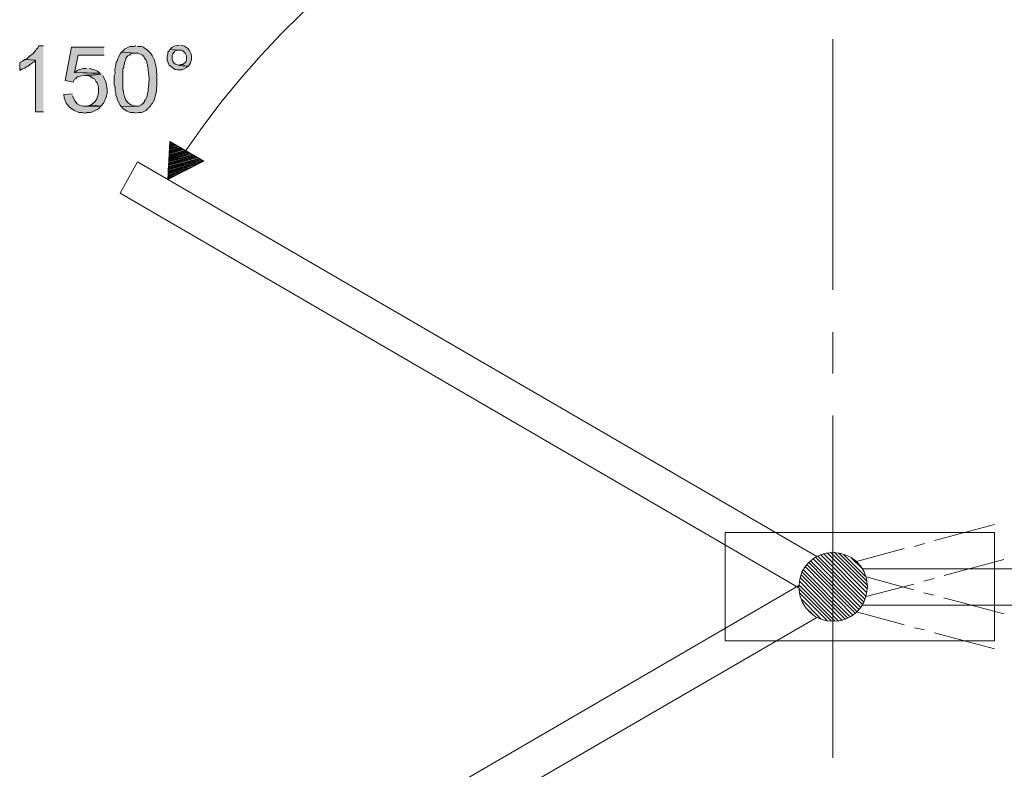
# Model space of a CAD drawing. Header units: inches. Extents: x 1352 to 2050, y -1711 to -1289.
# Tile 143 of 256: x 1977 to 2006, y -1572 to -1550. Entities that reach past the tile are written whole.
import ezdxf

# ---------------------------------------------------------------- set-up
doc = ezdxf.new("R2010")
doc.units = ezdxf.units.IN
doc.header["$MEASUREMENT"] = 0
doc.layers.add('图层 1', color=7, linetype='Continuous')

# ---------------------------------------------------------------- blocks, each defined once
blk = doc.blocks.new('block 10')
at = {"layer": '图层 1', "true_color": 0x221814}
h = blk.add_hatch(color=250, dxfattribs=at)
edge = h.paths.add_edge_path()
edge.add_spline(control_points=[(1982.123, -1550.621), (1982.012, -1550.625), (1981.93, -1550.675), (1981.85, -1550.748), (1981.85, -1550.748), (1982.123, -1550.769), (1982.123, -1550.769), (1982.123, -1550.769), (1982.186, -1550.769), (1982.186, -1550.769), (1982.186, -1550.769), (1982.228, -1550.79), (1982.228, -1550.79), (1982.228, -1550.79), (1982.291, -1550.854), (1982.291, -1550.854), (1982.291, -1550.854), (1982.333, -1550.939), (1982.333, -1550.939), (1982.333, -1550.939), (1982.333, -1551.065), (1982.333, -1551.065), (1982.333, -1551.065), (1982.312, -1551.108), (1982.312, -1551.108), (1982.312, -1551.108), (1982.228, -1551.193), (1982.228, -1551.193), (1982.228, -1551.193), (1982.165, -1551.193), (1982.165, -1551.193), (1982.165, -1551.193), (1982.123, -1551.214), (1982.123, -1551.214), (1982.123, -1551.214), (1982.396, -1551.235), (1982.396, -1551.235), (1982.568, -1550.976), (1982.478, -1550.699), (1982.165, -1550.621)], knot_values=[0, 0, 0, 0, 0.352778, 0.352778, 0.352778, 0.705556, 0.705556, 0.705556, 1.058333, 1.058333, 1.058333, 1.411111, 1.411111, 1.411111, 1.763889, 1.763889, 1.763889, 2.116667, 2.116667, 2.116667, 2.469444, 2.469444, 2.469444, 2.822222, 2.822222, 2.822222, 3.175, 3.175, 3.175, 3.527778, 3.527778, 3.527778, 3.880556, 3.880556, 3.880556, 4.233333, 4.233333, 4.233333, 4.586111, 4.586111, 4.586111, 4.586111], degree=3, periodic=0)
edge.add_line((1982.165, -1550.621), (1982.123, -1550.621))
h = blk.add_hatch(color=250, dxfattribs=at)
edge = h.paths.add_edge_path()
edge.add_spline(control_points=[(1978.17, -1550.642), (1978.17, -1550.642), (1978.024, -1550.642), (1978.024, -1550.642), (1978.024, -1550.642), (1978.024, -1550.664), (1978.024, -1550.664), (1978.024, -1550.664), (1978.002, -1550.706), (1978.002, -1550.706), (1978.002, -1550.706), (1977.96, -1550.748), (1977.96, -1550.748), (1977.96, -1550.748), (1977.94, -1550.79), (1977.94, -1550.79), (1977.94, -1550.79), (1977.898, -1550.833), (1977.898, -1550.833), (1977.898, -1550.833), (1977.855, -1550.875), (1977.855, -1550.875), (1977.778, -1550.926), (1977.722, -1551.012), (1977.624, -1551.045), (1977.624, -1551.045), (1977.94, -1551.066), (1977.94, -1551.066), (1977.94, -1551.066), (1977.94, -1552.568), (1977.94, -1552.568), (1977.94, -1552.568), (1978.17, -1552.568), (1978.17, -1552.568)], knot_values=[0, 0, 0, 0, 0.352778, 0.352778, 0.352778, 0.705556, 0.705556, 0.705556, 1.058333, 1.058333, 1.058333, 1.411111, 1.411111, 1.411111, 1.763889, 1.763889, 1.763889, 2.116667, 2.116667, 2.116667, 2.469444, 2.469444, 2.469444, 2.822222, 2.822222, 2.822222, 3.175, 3.175, 3.175, 3.527778, 3.527778, 3.527778, 3.880556, 3.880556, 3.880556, 3.880556], degree=3, periodic=0)
edge.add_line((1978.17, -1552.568), (1978.17, -1550.642))
h = blk.add_hatch(color=250, dxfattribs=at)
edge = h.paths.add_edge_path()
edge.add_spline(control_points=[(1979.936, -1550.685), (1979.936, -1550.685), (1978.99, -1550.685), (1978.99, -1550.685), (1978.99, -1550.685), (1978.801, -1551.658), (1978.801, -1551.658), (1978.801, -1551.658), (1979.032, -1551.701), (1979.032, -1551.701), (1979.032, -1551.701), (1979.054, -1551.658), (1979.054, -1551.658), (1979.054, -1551.658), (1979.075, -1551.616), (1979.075, -1551.616), (1979.075, -1551.616), (1979.116, -1551.595), (1979.116, -1551.595), (1979.116, -1551.595), (1979.158, -1551.552), (1979.158, -1551.552), (1979.382, -1551.476), (1979.609, -1551.515), (1979.853, -1551.468), (1979.853, -1551.468), (1979.811, -1551.447), (1979.811, -1551.447), (1979.811, -1551.447), (1979.075, -1551.426), (1979.075, -1551.426), (1979.075, -1551.426), (1979.179, -1550.918), (1979.179, -1550.918), (1979.179, -1550.918), (1979.936, -1550.918), (1979.936, -1550.918)], knot_values=[0, 0, 0, 0, 0.352778, 0.352778, 0.352778, 0.705556, 0.705556, 0.705556, 1.058333, 1.058333, 1.058333, 1.411111, 1.411111, 1.411111, 1.763889, 1.763889, 1.763889, 2.116667, 2.116667, 2.116667, 2.469444, 2.469444, 2.469444, 2.822222, 2.822222, 2.822222, 3.175, 3.175, 3.175, 3.527778, 3.527778, 3.527778, 3.880556, 3.880556, 3.880556, 4.233333, 4.233333, 4.233333, 4.233333], degree=3, periodic=0)
edge.add_line((1979.936, -1550.918), (1979.936, -1550.685))
h = blk.add_hatch(color=250, dxfattribs=at)
edge = h.paths.add_edge_path()
edge.add_spline(control_points=[(1980.441, -1550.833), (1980.441, -1550.833), (1980.399, -1550.875), (1980.399, -1550.875), (1980.399, -1550.875), (1980.378, -1550.918), (1980.378, -1550.918), (1980.378, -1550.918), (1980.357, -1550.981), (1980.357, -1550.981), (1980.357, -1550.981), (1980.336, -1551.023), (1980.336, -1551.023), (1980.336, -1551.023), (1980.315, -1551.087), (1980.315, -1551.087), (1980.315, -1551.087), (1980.294, -1551.087), (1980.294, -1551.087), (1980.28, -1551.248), (1980.239, -1551.253), (1980.252, -1551.447), (1980.252, -1551.447), (1980.23, -1551.51), (1980.23, -1551.51), (1980.23, -1551.51), (1980.23, -1551.785), (1980.23, -1551.785), (1980.23, -1551.785), (1980.252, -1551.849), (1980.252, -1551.849), (1980.252, -1551.849), (1980.252, -1551.976), (1980.252, -1551.976), (1980.252, -1551.976), (1980.272, -1552.018), (1980.272, -1552.018), (1980.272, -1552.018), (1980.272, -1552.082), (1980.272, -1552.082), (1980.272, -1552.082), (1980.315, -1552.166), (1980.315, -1552.166), (1980.315, -1552.166), (1980.315, -1552.208), (1980.315, -1552.208), (1980.315, -1552.208), (1980.336, -1552.251), (1980.336, -1552.251), (1980.336, -1552.251), (1980.399, -1552.378), (1980.399, -1552.378), (1980.399, -1552.378), (1980.42, -1552.399), (1980.42, -1552.399), (1980.42, -1552.399), (1980.441, -1552.42), (1980.441, -1552.42), (1980.441, -1552.42), (1980.861, -1552.399), (1980.861, -1552.399), (1980.484, -1552.393), (1980.468, -1551.92), (1980.483, -1551.637), (1980.483, -1551.637), (1980.483, -1551.32), (1980.483, -1551.32), (1980.483, -1551.32), (1980.505, -1551.277), (1980.505, -1551.277), (1980.505, -1551.277), (1980.505, -1551.214), (1980.505, -1551.214), (1980.505, -1551.214), (1980.524, -1551.171), (1980.524, -1551.171), (1980.524, -1551.171), (1980.524, -1551.129), (1980.524, -1551.129), (1980.524, -1551.129), (1980.567, -1551.045), (1980.567, -1551.045), (1980.567, -1551.045), (1980.567, -1551.002), (1980.567, -1551.002), (1980.567, -1551.002), (1980.63, -1550.939), (1980.63, -1550.939), (1980.63, -1550.939), (1980.672, -1550.918), (1980.672, -1550.918), (1980.672, -1550.918), (1980.714, -1550.875), (1980.714, -1550.875), (1980.714, -1550.875), (1980.757, -1550.854), (1980.757, -1550.854), (1980.757, -1550.854), (1980.861, -1550.854), (1980.861, -1550.854)], knot_values=[0, 0, 0, 0, 0.352778, 0.352778, 0.352778, 0.705556, 0.705556, 0.705556, 1.058333, 1.058333, 1.058333, 1.411111, 1.411111, 1.411111, 1.763889, 1.763889, 1.763889, 2.116667, 2.116667, 2.116667, 2.469444, 2.469444, 2.469444, 2.822222, 2.822222, 2.822222, 3.175, 3.175, 3.175, 3.527778, 3.527778, 3.527778, 3.880556, 3.880556, 3.880556, 4.233333, 4.233333, 4.233333, 4.586111, 4.586111, 4.586111, 4.938889, 4.938889, 4.938889, 5.291667, 5.291667, 5.291667, 5.644444, 5.644444, 5.644444, 5.997222, 5.997222, 5.997222, 6.35, 6.35, 6.35, 6.702778, 6.702778, 6.702778, 7.055556, 7.055556, 7.055556, 7.408333, 7.408333, 7.408333, 7.761111, 7.761111, 7.761111, 8.113889, 8.113889, 8.113889, 8.466667, 8.466667, 8.466667, 8.819444, 8.819444, 8.819444, 9.172222, 9.172222, 9.172222, 9.525, 9.525, 9.525, 9.877778, 9.877778, 9.877778, 10.230556, 10.230556, 10.230556, 10.583333, 10.583333, 10.583333, 10.936111, 10.936111, 10.936111, 11.288889, 11.288889, 11.288889, 11.641667, 11.641667, 11.641667, 11.641667], degree=3, periodic=0)
edge.add_line((1980.861, -1550.854), (1980.441, -1550.833))
h = blk.add_hatch(color=250, dxfattribs=at)
edge = h.paths.add_edge_path()
edge.add_spline(control_points=[(1980.862, -1550.642), (1980.862, -1550.642), (1980.84, -1550.642), (1980.84, -1550.642), (1980.84, -1550.642), (1980.798, -1550.664), (1980.798, -1550.664), (1980.798, -1550.664), (1980.693, -1550.664), (1980.693, -1550.664), (1980.693, -1550.664), (1980.631, -1550.685), (1980.631, -1550.685), (1980.506, -1550.74), (1980.539, -1550.741), (1980.441, -1550.833), (1980.441, -1550.833), (1980.862, -1550.854), (1980.862, -1550.854), (1980.862, -1550.854), (1980.925, -1550.854), (1980.925, -1550.854), (1980.925, -1550.854), (1981.05, -1550.918), (1981.05, -1550.918), (1981.05, -1550.918), (1981.092, -1550.96), (1981.092, -1550.96), (1981.092, -1550.96), (1981.114, -1551.002), (1981.114, -1551.002), (1981.114, -1551.002), (1981.134, -1551.002), (1981.134, -1551.002), (1981.134, -1551.002), (1981.134, -1551.045), (1981.134, -1551.045), (1981.134, -1551.045), (1981.156, -1551.066), (1981.156, -1551.066), (1981.156, -1551.066), (1981.177, -1551.108), (1981.177, -1551.108), (1981.177, -1551.108), (1981.177, -1551.15), (1981.177, -1551.15), (1981.177, -1551.15), (1981.198, -1551.193), (1981.198, -1551.193), (1981.198, -1551.193), (1981.198, -1551.235), (1981.198, -1551.235), (1981.198, -1551.235), (1981.219, -1551.298), (1981.219, -1551.298), (1981.219, -1551.298), (1981.219, -1551.362), (1981.219, -1551.362), (1981.253, -1551.578), (1981.248, -1551.7), (1981.219, -1551.912), (1981.206, -1552.01), (1981.191, -1552.184), (1981.114, -1552.251), (1981.114, -1552.251), (1981.114, -1552.272), (1981.114, -1552.272), (1981.114, -1552.272), (1981.03, -1552.357), (1981.03, -1552.357), (1981.03, -1552.357), (1980.945, -1552.399), (1980.945, -1552.399), (1980.945, -1552.399), (1980.862, -1552.399), (1980.862, -1552.399), (1980.862, -1552.399), (1980.441, -1552.42), (1980.441, -1552.42), (1980.518, -1552.523), (1980.669, -1552.607), (1980.798, -1552.589), (1980.798, -1552.589), (1980.862, -1552.611), (1980.862, -1552.611), (1980.862, -1552.611), (1980.925, -1552.589), (1980.925, -1552.589), (1980.925, -1552.589), (1981.03, -1552.589), (1981.03, -1552.589), (1981.03, -1552.589), (1981.156, -1552.526), (1981.156, -1552.526), (1981.156, -1552.526), (1981.198, -1552.484), (1981.198, -1552.484), (1981.198, -1552.484), (1981.219, -1552.484), (1981.219, -1552.484), (1981.219, -1552.484), (1981.24, -1552.441), (1981.24, -1552.441), (1981.24, -1552.441), (1981.282, -1552.399), (1981.282, -1552.399), (1981.282, -1552.399), (1981.303, -1552.357), (1981.303, -1552.357), (1981.303, -1552.357), (1981.345, -1552.315), (1981.345, -1552.315), (1981.345, -1552.315), (1981.366, -1552.272), (1981.366, -1552.272), (1981.419, -1552.193), (1981.418, -1552.1), (1981.45, -1552.018), (1981.473, -1551.804), (1981.474, -1551.686), (1981.471, -1551.468), (1981.452, -1551.303), (1981.432, -1551.137), (1981.366, -1550.981), (1981.321, -1550.903), (1981.265, -1550.832), (1981.198, -1550.769), (1981.071, -1550.697), (1981.101, -1550.653), (1980.904, -1550.664)], knot_values=[0, 0, 0, 0, 0.352778, 0.352778, 0.352778, 0.705556, 0.705556, 0.705556, 1.058333, 1.058333, 1.058333, 1.411111, 1.411111, 1.411111, 1.763889, 1.763889, 1.763889, 2.116667, 2.116667, 2.116667, 2.469444, 2.469444, 2.469444, 2.822222, 2.822222, 2.822222, 3.175, 3.175, 3.175, 3.527778, 3.527778, 3.527778, 3.880556, 3.880556, 3.880556, 4.233333, 4.233333, 4.233333, 4.586111, 4.586111, 4.586111, 4.938889, 4.938889, 4.938889, 5.291667, 5.291667, 5.291667, 5.644444, 5.644444, 5.644444, 5.997222, 5.997222, 5.997222, 6.35, 6.35, 6.35, 6.702778, 6.702778, 6.702778, 7.055556, 7.055556, 7.055556, 7.408333, 7.408333, 7.408333, 7.761111, 7.761111, 7.761111, 8.113889, 8.113889, 8.113889, 8.466667, 8.466667, 8.466667, 8.819444, 8.819444, 8.819444, 9.172222, 9.172222, 9.172222, 9.525, 9.525, 9.525, 9.877778, 9.877778, 9.877778, 10.230556, 10.230556, 10.230556, 10.583333, 10.583333, 10.583333, 10.936111, 10.936111, 10.936111, 11.288889, 11.288889, 11.288889, 11.641667, 11.641667, 11.641667, 11.994444, 11.994444, 11.994444, 12.347222, 12.347222, 12.347222, 12.7, 12.7, 12.7, 13.052778, 13.052778, 13.052778, 13.405556, 13.405556, 13.405556, 13.758333, 13.758333, 13.758333, 14.111111, 14.111111, 14.111111, 14.463889, 14.463889, 14.463889, 14.816667, 14.816667, 14.816667, 15.169444, 15.169444, 15.169444, 15.169444], degree=3, periodic=0)
edge.add_line((1980.904, -1550.664), (1980.862, -1550.642))
h = blk.add_hatch(color=250, dxfattribs=at)
edge = h.paths.add_edge_path()
edge.add_spline(control_points=[(1981.85, -1550.748), (1981.85, -1550.748), (1981.828, -1550.79), (1981.828, -1550.79), (1981.828, -1550.79), (1981.786, -1550.833), (1981.786, -1550.833), (1981.786, -1550.833), (1981.786, -1550.875), (1981.786, -1550.875), (1981.786, -1550.875), (1981.766, -1550.939), (1981.766, -1550.939), (1981.766, -1550.939), (1981.766, -1551.065), (1981.766, -1551.065), (1981.766, -1551.065), (1981.786, -1551.108), (1981.786, -1551.108), (1981.786, -1551.108), (1981.808, -1551.171), (1981.808, -1551.171), (1981.808, -1551.171), (1981.828, -1551.213), (1981.828, -1551.213), (1981.828, -1551.213), (1981.871, -1551.235), (1981.871, -1551.235), (1981.871, -1551.235), (1981.892, -1551.256), (1981.892, -1551.256), (1981.977, -1551.349), (1982.028, -1551.345), (1982.144, -1551.341), (1982.144, -1551.341), (1982.207, -1551.341), (1982.207, -1551.341), (1982.207, -1551.341), (1982.333, -1551.277), (1982.333, -1551.277), (1982.333, -1551.277), (1982.375, -1551.235), (1982.375, -1551.235), (1982.375, -1551.235), (1982.396, -1551.235), (1982.396, -1551.235), (1982.269, -1551.228), (1982.004, -1551.248), (1981.933, -1551.087), (1981.933, -1551.087), (1981.913, -1551.044), (1981.913, -1551.044), (1981.913, -1551.044), (1981.913, -1550.917), (1981.913, -1550.917), (1981.913, -1550.917), (1981.933, -1550.875), (1981.933, -1550.875), (1981.933, -1550.875), (1981.975, -1550.833), (1981.975, -1550.833), (1981.975, -1550.833), (1981.975, -1550.812), (1981.975, -1550.812), (1981.975, -1550.812), (1982.06, -1550.769), (1982.06, -1550.769), (1982.06, -1550.769), (1982.122, -1550.769), (1982.122, -1550.769)], knot_values=[0, 0, 0, 0, 0.352778, 0.352778, 0.352778, 0.705556, 0.705556, 0.705556, 1.058333, 1.058333, 1.058333, 1.411111, 1.411111, 1.411111, 1.763889, 1.763889, 1.763889, 2.116667, 2.116667, 2.116667, 2.469444, 2.469444, 2.469444, 2.822222, 2.822222, 2.822222, 3.175, 3.175, 3.175, 3.527778, 3.527778, 3.527778, 3.880556, 3.880556, 3.880556, 4.233333, 4.233333, 4.233333, 4.586111, 4.586111, 4.586111, 4.938889, 4.938889, 4.938889, 5.291667, 5.291667, 5.291667, 5.644444, 5.644444, 5.644444, 5.997222, 5.997222, 5.997222, 6.35, 6.35, 6.35, 6.702778, 6.702778, 6.702778, 7.055556, 7.055556, 7.055556, 7.408333, 7.408333, 7.408333, 7.761111, 7.761111, 7.761111, 8.113889, 8.113889, 8.113889, 8.113889], degree=3, periodic=0)
edge.add_line((1982.122, -1550.769), (1981.85, -1550.748))
blk.add_hatch(color=250, dxfattribs=at).paths.add_polyline_path([(1977.625, -1551.045), (1977.561, -1551.087), (1977.477, -1551.129), (1977.477, -1551.362), (1977.561, -1551.32), (1977.625, -1551.299), (1977.666, -1551.256), (1977.708, -1551.235), (1977.729, -1551.235), (1977.771, -1551.193), (1977.813, -1551.171), (1977.855, -1551.129), (1977.897, -1551.108), (1977.94, -1551.066)])
h = blk.add_hatch(color=250, dxfattribs=at)
edge = h.paths.add_edge_path()
edge.add_spline(control_points=[(1979.433, -1551.298), (1979.316, -1551.305), (1979.156, -1551.334), (1979.074, -1551.425), (1979.074, -1551.425), (1979.81, -1551.446), (1979.81, -1551.446), (1979.732, -1551.352), (1979.586, -1551.331), (1979.495, -1551.298)], knot_values=[0, 0, 0, 0, 0.352778, 0.352778, 0.352778, 0.705556, 0.705556, 0.705556, 1.058333, 1.058333, 1.058333, 1.058333], degree=3, periodic=0)
edge.add_line((1979.495, -1551.298), (1979.433, -1551.298))
h = blk.add_hatch(color=250, dxfattribs=at)
edge = h.paths.add_edge_path()
edge.add_spline(control_points=[(1979.852, -1551.468), (1979.852, -1551.468), (1979.369, -1551.51), (1979.369, -1551.51), (1979.575, -1551.516), (1979.519, -1551.553), (1979.663, -1551.616), (1979.725, -1551.716), (1979.784, -1551.808), (1979.769, -1551.934), (1979.794, -1552.158), (1979.615, -1552.43), (1979.369, -1552.399), (1979.369, -1552.399), (1979.831, -1552.399), (1979.831, -1552.399), (1979.831, -1552.399), (1979.874, -1552.378), (1979.874, -1552.378), (1979.874, -1552.378), (1979.874, -1552.357), (1979.874, -1552.357), (1979.874, -1552.357), (1979.916, -1552.315), (1979.916, -1552.315), (1979.916, -1552.315), (1979.936, -1552.272), (1979.936, -1552.272), (1979.936, -1552.272), (1979.958, -1552.23), (1979.958, -1552.23), (1979.958, -1552.23), (1979.978, -1552.187), (1979.978, -1552.187), (1979.978, -1552.187), (1980, -1552.124), (1980, -1552.124), (1980, -1552.124), (1980, -1552.082), (1980, -1552.082), (1980, -1552.082), (1980.021, -1552.039), (1980.021, -1552.039), (1980.021, -1552.039), (1980.021, -1551.976), (1980.021, -1551.976), (1980.034, -1551.809), (1979.976, -1551.653), (1979.894, -1551.51)], knot_values=[0, 0, 0, 0, 0.352778, 0.352778, 0.352778, 0.705556, 0.705556, 0.705556, 1.058333, 1.058333, 1.058333, 1.411111, 1.411111, 1.411111, 1.763889, 1.763889, 1.763889, 2.116667, 2.116667, 2.116667, 2.469444, 2.469444, 2.469444, 2.822222, 2.822222, 2.822222, 3.175, 3.175, 3.175, 3.527778, 3.527778, 3.527778, 3.880556, 3.880556, 3.880556, 4.233333, 4.233333, 4.233333, 4.586111, 4.586111, 4.586111, 4.938889, 4.938889, 4.938889, 5.291667, 5.291667, 5.291667, 5.644444, 5.644444, 5.644444, 5.644444], degree=3, periodic=0)
edge.add_line((1979.894, -1551.51), (1979.852, -1551.468))
h = blk.add_hatch(color=250, dxfattribs=at)
edge = h.paths.add_edge_path()
edge.add_spline(control_points=[(1979.012, -1552.039), (1979.012, -1552.039), (1978.759, -1552.06), (1978.759, -1552.06), (1978.785, -1552.331), (1978.907, -1552.468), (1979.158, -1552.568), (1979.158, -1552.568), (1979.2, -1552.589), (1979.2, -1552.589), (1979.2, -1552.589), (1979.306, -1552.589), (1979.306, -1552.589), (1979.306, -1552.589), (1979.369, -1552.611), (1979.369, -1552.611), (1979.369, -1552.611), (1979.39, -1552.611), (1979.39, -1552.611), (1979.39, -1552.611), (1979.432, -1552.589), (1979.432, -1552.589), (1979.432, -1552.589), (1979.537, -1552.589), (1979.537, -1552.589), (1979.537, -1552.589), (1979.6, -1552.568), (1979.6, -1552.568), (1979.6, -1552.568), (1979.769, -1552.484), (1979.769, -1552.484), (1979.769, -1552.484), (1979.811, -1552.441), (1979.811, -1552.441), (1979.811, -1552.441), (1979.831, -1552.399), (1979.831, -1552.399), (1979.41, -1552.336), (1979.178, -1552.564), (1979.012, -1552.103)], knot_values=[0, 0, 0, 0, 0.352778, 0.352778, 0.352778, 0.705556, 0.705556, 0.705556, 1.058333, 1.058333, 1.058333, 1.411111, 1.411111, 1.411111, 1.763889, 1.763889, 1.763889, 2.116667, 2.116667, 2.116667, 2.469444, 2.469444, 2.469444, 2.822222, 2.822222, 2.822222, 3.175, 3.175, 3.175, 3.527778, 3.527778, 3.527778, 3.880556, 3.880556, 3.880556, 4.233333, 4.233333, 4.233333, 4.586111, 4.586111, 4.586111, 4.586111], degree=3, periodic=0)
edge.add_line((1979.012, -1552.103), (1979.012, -1552.039))
at = {"layer": '图层 1', "color": 250, "lineweight": 18, "true_color": 0x221814}
for points in [[(2001.147, -1557.754), (2001.147, -1550.452)], [(1982.838, -1554.007), (1981.786, -1554.537), (1981.85, -1553.436), (1982.838, -1554.007)], [(1981.87, -1553.436), (1981.85, -1553.458), (1981.892, -1553.458)], [(1981.85, -1553.478), (1981.912, -1553.458)], [(1981.85, -1553.5), (1981.934, -1553.478)], [(1981.85, -1553.521), (1981.955, -1553.5), (1981.85, -1553.542), (1981.976, -1553.521)], [(1981.808, -1553.923), (1982.396, -1553.754)], [(1982.417, -1553.775), (1981.808, -1553.945), (1982.438, -1553.775)], [(1981.828, -1553.606), (1982.039, -1553.542)], [(1982.081, -1553.564), (1981.828, -1553.648), (1982.102, -1553.584)], [(1981.828, -1553.626), (1982.06, -1553.564)], [(1981.828, -1553.669), (1982.123, -1553.584)], [(1981.828, -1553.691), (1982.144, -1553.606)], [(1982.186, -1553.626), (1981.828, -1553.733), (1982.206, -1553.648)], [(1981.828, -1553.712), (1982.164, -1553.626)], [(1981.828, -1553.754), (1982.228, -1553.648)], [(1981.828, -1553.796), (1982.27, -1553.669)], [(1981.828, -1553.775), (1982.249, -1553.669)], [(1982.312, -1553.691), (1981.828, -1553.839), (1982.333, -1553.712)], [(1981.828, -1553.817), (1982.291, -1553.691)], [(1981.828, -1553.881), (1982.375, -1553.733)], [(1981.828, -1553.859), (1982.354, -1553.733)], [(1981.828, -1553.902), (1982.375, -1553.754)], [(1981.85, -1553.564), (1981.997, -1553.521)], [(1981.85, -1553.584), (1982.018, -1553.542)], [(1980.904, -1554.029), (1980.398, -1554.939)], [(2000.684, -1565.522), (1980.904, -1554.029)], [(1981.786, -1554.22), (1982.774, -1553.965)], [(1981.786, -1554.241), (1982.795, -1553.987), (1981.786, -1554.262)], [(1981.786, -1554.283), (1982.816, -1554.007)], [(1981.786, -1554.304), (1982.774, -1554.029)], [(1982.691, -1554.072), (1981.786, -1554.325), (1982.627, -1554.114)], [(1981.808, -1553.987), (1982.48, -1553.796)], [(1981.808, -1553.965), (1982.458, -1553.796)], [(1982.522, -1553.817), (1981.808, -1554.029), (1982.544, -1553.839)], [(1981.808, -1554.007), (1982.501, -1553.817)], [(1981.808, -1554.072), (1982.585, -1553.859)], [(1981.808, -1554.05), (1982.564, -1553.859)], [(1981.808, -1554.114), (1982.627, -1553.881)], [(1981.808, -1554.093), (1982.606, -1553.881)], [(1982.648, -1553.902), (1981.808, -1554.135), (1982.669, -1553.902)], [(1981.808, -1554.177), (1982.711, -1553.923)], [(1981.808, -1554.156), (1982.691, -1553.923)], [(1981.808, -1554.198), (1982.733, -1553.945)], [(1981.808, -1554.22), (1982.753, -1553.965)], [(1981.786, -1554.346), (1982.544, -1554.135)], [(1981.786, -1554.368), (1982.48, -1554.177)], [(1981.786, -1554.388), (1982.396, -1554.22)], [(1982.333, -1554.262), (1981.786, -1554.41), (1982.249, -1554.304)], [(1981.786, -1554.431), (1982.186, -1554.325)], [(1981.786, -1554.453), (1982.102, -1554.368)], [(1981.786, -1554.474), (1982.039, -1554.41)], [(1981.786, -1554.495), (1981.955, -1554.453)], [(1981.87, -1554.474), (1981.786, -1554.516), (1981.808, -1554.516)], [(2000.159, -1566.433), (1980.398, -1554.939)], [(2001.147, -1560.189), (2001.147, -1558.982)], [(2001.147, -1566.412), (2001.147, -1561.416)], [(2005.857, -1564.591), (2004.111, -1565.057)], [(1998.015, -1564.824), (2005.857, -1564.824)], [(2005.857, -1564.824), (2005.857, -1567.978), (1998.015, -1567.978)], [(1998.015, -1567.978), (1998.015, -1564.824)], [(2003.817, -1565.141), (2003.522, -1565.226)], [(2002.009, -1566.92), (2000.642, -1565.544)], [(2002.051, -1566.856), (2000.705, -1565.501)], [(2002.093, -1566.772), (2000.79, -1565.459)], [(2002.114, -1566.687), (2000.874, -1565.438)], [(2002.135, -1566.581), (2000.979, -1565.417)], [(2002.155, -1566.475), (2001.084, -1565.396)], [(2002.155, -1566.369), (2001.189, -1565.396)], [(2002.135, -1566.242), (2001.315, -1565.417)], [(2002.093, -1566.094), (2001.462, -1565.459)], [(2003.228, -1565.289), (2001.841, -1565.67)], [(2001.736, -1567.237), (2000.348, -1565.819)], [(2001.799, -1567.174), (2000.39, -1565.755)], [(2001.861, -1567.131), (2000.453, -1565.692)], [(2001.903, -1567.068), (2000.495, -1565.649)], [(2001.967, -1567.004), (2000.58, -1565.586)], [(2001.988, -1565.861), (2001.694, -1565.565)], [(2006.129, -1565.607), (2004.385, -1566.073)], [(2001.505, -1567.343), (2000.222, -1566.052)], [(2001.589, -1567.322), (2000.243, -1565.967)], [(2001.652, -1567.279), (2000.286, -1565.903)], [(2002.009, -1565.883), (2024.838, -1565.883), (2024.838, -1566.941)], [(2003.501, -1566.496), (2002.114, -1566.116)], [(2000.16, -1566.369), (1980.399, -1577.863)], [(2001.21, -1567.406), (2000.159, -1566.348)], [(2001.315, -1567.406), (2000.18, -1566.242)], [(2001.42, -1567.385), (2000.201, -1566.136)], [(2003.502, -1566.326), (2002.114, -1566.687)], [(2004.09, -1566.158), (2003.796, -1566.242)], [(2001.105, -1567.406), (2000.159, -1566.454)], [(2000.979, -1567.385), (2000.18, -1566.581)], [(2001.147, -1566.412), (2001.147, -1571.386)], [(2004.09, -1566.645), (2003.796, -1566.581)], [(2000.811, -1567.343), (2000.222, -1566.75)], [(2024.838, -1566.941), (2002.009, -1566.941)], [(2006.129, -1567.195), (2004.384, -1566.729)], [(2000.58, -1567.216), (2000.348, -1567.004)], [(2003.228, -1567.512), (2001.841, -1567.131)], [(2000.685, -1567.301), (1980.904, -1578.773)], [(2003.817, -1567.66), (2003.523, -1567.597)], [(2005.856, -1568.211), (2004.111, -1567.745)]]:
    blk.add_lwpolyline(points, dxfattribs=at)
at = {"layer": '图层 1', "lineweight": 0}
blk.add_lwpolyline([(1977.625, -1551.045), (1977.561, -1551.087), (1977.477, -1551.129), (1977.477, -1551.362), (1977.561, -1551.32), (1977.625, -1551.299), (1977.666, -1551.256), (1977.708, -1551.235), (1977.729, -1551.235), (1977.771, -1551.193), (1977.813, -1551.171), (1977.855, -1551.129), (1977.897, -1551.108), (1977.94, -1551.066)], dxfattribs=at)
at = {"layer": '图层 1', "color": 250, "lineweight": 18, "true_color": 0x221814}
blk.add_open_spline([(2022.925, -1559.977), (2017.281, -1541.365), (1993.236, -1537.649), (1982.312, -1553.691)], degree=3, dxfattribs=at)
at = {"layer": '图层 1', "lineweight": 0}
for points, knots in [([(1982.123, -1550.621), (1982.012, -1550.625), (1981.93, -1550.675), (1981.85, -1550.748), (1981.85, -1550.748), (1982.123, -1550.769), (1982.123, -1550.769), (1982.123, -1550.769), (1982.186, -1550.769), (1982.186, -1550.769), (1982.186, -1550.769), (1982.228, -1550.79), (1982.228, -1550.79), (1982.228, -1550.79), (1982.291, -1550.854), (1982.291, -1550.854), (1982.291, -1550.854), (1982.333, -1550.939), (1982.333, -1550.939), (1982.333, -1550.939), (1982.333, -1551.065), (1982.333, -1551.065), (1982.333, -1551.065), (1982.312, -1551.108), (1982.312, -1551.108), (1982.312, -1551.108), (1982.228, -1551.193), (1982.228, -1551.193), (1982.228, -1551.193), (1982.165, -1551.193), (1982.165, -1551.193), (1982.165, -1551.193), (1982.123, -1551.214), (1982.123, -1551.214), (1982.123, -1551.214), (1982.396, -1551.235), (1982.396, -1551.235), (1982.568, -1550.976), (1982.478, -1550.699), (1982.165, -1550.621)], [0, 0, 0, 0, 1, 1, 1, 2, 2, 2, 3, 3, 3, 4, 4, 4, 5, 5, 5, 6, 6, 6, 7, 7, 7, 8, 8, 8, 9, 9, 9, 10, 10, 10, 11, 11, 11, 12, 12, 12, 13, 13, 13, 13]), ([(1978.17, -1550.642), (1978.17, -1550.642), (1978.024, -1550.642), (1978.024, -1550.642), (1978.024, -1550.642), (1978.024, -1550.664), (1978.024, -1550.664), (1978.024, -1550.664), (1978.002, -1550.706), (1978.002, -1550.706), (1978.002, -1550.706), (1977.96, -1550.748), (1977.96, -1550.748), (1977.96, -1550.748), (1977.94, -1550.79), (1977.94, -1550.79), (1977.94, -1550.79), (1977.898, -1550.833), (1977.898, -1550.833), (1977.898, -1550.833), (1977.855, -1550.875), (1977.855, -1550.875), (1977.778, -1550.926), (1977.722, -1551.012), (1977.624, -1551.045), (1977.624, -1551.045), (1977.94, -1551.066), (1977.94, -1551.066), (1977.94, -1551.066), (1977.94, -1552.568), (1977.94, -1552.568), (1977.94, -1552.568), (1978.17, -1552.568), (1978.17, -1552.568)], [0, 0, 0, 0, 1, 1, 1, 2, 2, 2, 3, 3, 3, 4, 4, 4, 5, 5, 5, 6, 6, 6, 7, 7, 7, 8, 8, 8, 9, 9, 9, 10, 10, 10, 11, 11, 11, 11]), ([(1979.936, -1550.685), (1979.936, -1550.685), (1978.99, -1550.685), (1978.99, -1550.685), (1978.99, -1550.685), (1978.801, -1551.658), (1978.801, -1551.658), (1978.801, -1551.658), (1979.032, -1551.701), (1979.032, -1551.701), (1979.032, -1551.701), (1979.054, -1551.658), (1979.054, -1551.658), (1979.054, -1551.658), (1979.075, -1551.616), (1979.075, -1551.616), (1979.075, -1551.616), (1979.116, -1551.595), (1979.116, -1551.595), (1979.116, -1551.595), (1979.158, -1551.552), (1979.158, -1551.552), (1979.382, -1551.476), (1979.609, -1551.515), (1979.853, -1551.468), (1979.853, -1551.468), (1979.811, -1551.447), (1979.811, -1551.447), (1979.811, -1551.447), (1979.075, -1551.426), (1979.075, -1551.426), (1979.075, -1551.426), (1979.179, -1550.918), (1979.179, -1550.918), (1979.179, -1550.918), (1979.936, -1550.918), (1979.936, -1550.918)], [0, 0, 0, 0, 1, 1, 1, 2, 2, 2, 3, 3, 3, 4, 4, 4, 5, 5, 5, 6, 6, 6, 7, 7, 7, 8, 8, 8, 9, 9, 9, 10, 10, 10, 11, 11, 11, 12, 12, 12, 12]), ([(1980.441, -1550.833), (1980.441, -1550.833), (1980.399, -1550.875), (1980.399, -1550.875), (1980.399, -1550.875), (1980.378, -1550.918), (1980.378, -1550.918), (1980.378, -1550.918), (1980.357, -1550.981), (1980.357, -1550.981), (1980.357, -1550.981), (1980.336, -1551.023), (1980.336, -1551.023), (1980.336, -1551.023), (1980.315, -1551.087), (1980.315, -1551.087), (1980.315, -1551.087), (1980.294, -1551.087), (1980.294, -1551.087), (1980.28, -1551.248), (1980.239, -1551.253), (1980.252, -1551.447), (1980.252, -1551.447), (1980.23, -1551.51), (1980.23, -1551.51), (1980.23, -1551.51), (1980.23, -1551.785), (1980.23, -1551.785), (1980.23, -1551.785), (1980.252, -1551.849), (1980.252, -1551.849), (1980.252, -1551.849), (1980.252, -1551.976), (1980.252, -1551.976), (1980.252, -1551.976), (1980.272, -1552.018), (1980.272, -1552.018), (1980.272, -1552.018), (1980.272, -1552.082), (1980.272, -1552.082), (1980.272, -1552.082), (1980.315, -1552.166), (1980.315, -1552.166), (1980.315, -1552.166), (1980.315, -1552.208), (1980.315, -1552.208), (1980.315, -1552.208), (1980.336, -1552.251), (1980.336, -1552.251), (1980.336, -1552.251), (1980.399, -1552.378), (1980.399, -1552.378), (1980.399, -1552.378), (1980.42, -1552.399), (1980.42, -1552.399), (1980.42, -1552.399), (1980.441, -1552.42), (1980.441, -1552.42), (1980.441, -1552.42), (1980.861, -1552.399), (1980.861, -1552.399), (1980.484, -1552.393), (1980.468, -1551.92), (1980.483, -1551.637), (1980.483, -1551.637), (1980.483, -1551.32), (1980.483, -1551.32), (1980.483, -1551.32), (1980.505, -1551.277), (1980.505, -1551.277), (1980.505, -1551.277), (1980.505, -1551.214), (1980.505, -1551.214), (1980.505, -1551.214), (1980.524, -1551.171), (1980.524, -1551.171), (1980.524, -1551.171), (1980.524, -1551.129), (1980.524, -1551.129), (1980.524, -1551.129), (1980.567, -1551.045), (1980.567, -1551.045), (1980.567, -1551.045), (1980.567, -1551.002), (1980.567, -1551.002), (1980.567, -1551.002), (1980.63, -1550.939), (1980.63, -1550.939), (1980.63, -1550.939), (1980.672, -1550.918), (1980.672, -1550.918), (1980.672, -1550.918), (1980.714, -1550.875), (1980.714, -1550.875), (1980.714, -1550.875), (1980.757, -1550.854), (1980.757, -1550.854), (1980.757, -1550.854), (1980.861, -1550.854), (1980.861, -1550.854)], [0, 0, 0, 0, 1, 1, 1, 2, 2, 2, 3, 3, 3, 4, 4, 4, 5, 5, 5, 6, 6, 6, 7, 7, 7, 8, 8, 8, 9, 9, 9, 10, 10, 10, 11, 11, 11, 12, 12, 12, 13, 13, 13, 14, 14, 14, 15, 15, 15, 16, 16, 16, 17, 17, 17, 18, 18, 18, 19, 19, 19, 20, 20, 20, 21, 21, 21, 22, 22, 22, 23, 23, 23, 24, 24, 24, 25, 25, 25, 26, 26, 26, 27, 27, 27, 28, 28, 28, 29, 29, 29, 30, 30, 30, 31, 31, 31, 32, 32, 32, 33, 33, 33, 33]), ([(1980.862, -1550.642), (1980.862, -1550.642), (1980.84, -1550.642), (1980.84, -1550.642), (1980.84, -1550.642), (1980.798, -1550.664), (1980.798, -1550.664), (1980.798, -1550.664), (1980.693, -1550.664), (1980.693, -1550.664), (1980.693, -1550.664), (1980.631, -1550.685), (1980.631, -1550.685), (1980.506, -1550.74), (1980.539, -1550.741), (1980.441, -1550.833), (1980.441, -1550.833), (1980.862, -1550.854), (1980.862, -1550.854), (1980.862, -1550.854), (1980.925, -1550.854), (1980.925, -1550.854), (1980.925, -1550.854), (1981.05, -1550.918), (1981.05, -1550.918), (1981.05, -1550.918), (1981.092, -1550.96), (1981.092, -1550.96), (1981.092, -1550.96), (1981.114, -1551.002), (1981.114, -1551.002), (1981.114, -1551.002), (1981.134, -1551.002), (1981.134, -1551.002), (1981.134, -1551.002), (1981.134, -1551.045), (1981.134, -1551.045), (1981.134, -1551.045), (1981.156, -1551.066), (1981.156, -1551.066), (1981.156, -1551.066), (1981.177, -1551.108), (1981.177, -1551.108), (1981.177, -1551.108), (1981.177, -1551.15), (1981.177, -1551.15), (1981.177, -1551.15), (1981.198, -1551.193), (1981.198, -1551.193), (1981.198, -1551.193), (1981.198, -1551.235), (1981.198, -1551.235), (1981.198, -1551.235), (1981.219, -1551.298), (1981.219, -1551.298), (1981.219, -1551.298), (1981.219, -1551.362), (1981.219, -1551.362), (1981.253, -1551.578), (1981.248, -1551.7), (1981.219, -1551.912), (1981.206, -1552.01), (1981.191, -1552.184), (1981.114, -1552.251), (1981.114, -1552.251), (1981.114, -1552.272), (1981.114, -1552.272), (1981.114, -1552.272), (1981.03, -1552.357), (1981.03, -1552.357), (1981.03, -1552.357), (1980.945, -1552.399), (1980.945, -1552.399), (1980.945, -1552.399), (1980.862, -1552.399), (1980.862, -1552.399), (1980.862, -1552.399), (1980.441, -1552.42), (1980.441, -1552.42), (1980.518, -1552.523), (1980.669, -1552.607), (1980.798, -1552.589), (1980.798, -1552.589), (1980.862, -1552.611), (1980.862, -1552.611), (1980.862, -1552.611), (1980.925, -1552.589), (1980.925, -1552.589), (1980.925, -1552.589), (1981.03, -1552.589), (1981.03, -1552.589), (1981.03, -1552.589), (1981.156, -1552.526), (1981.156, -1552.526), (1981.156, -1552.526), (1981.198, -1552.484), (1981.198, -1552.484), (1981.198, -1552.484), (1981.219, -1552.484), (1981.219, -1552.484), (1981.219, -1552.484), (1981.24, -1552.441), (1981.24, -1552.441), (1981.24, -1552.441), (1981.282, -1552.399), (1981.282, -1552.399), (1981.282, -1552.399), (1981.303, -1552.357), (1981.303, -1552.357), (1981.303, -1552.357), (1981.345, -1552.315), (1981.345, -1552.315), (1981.345, -1552.315), (1981.366, -1552.272), (1981.366, -1552.272), (1981.419, -1552.193), (1981.418, -1552.1), (1981.45, -1552.018), (1981.473, -1551.804), (1981.474, -1551.686), (1981.471, -1551.468), (1981.452, -1551.303), (1981.432, -1551.137), (1981.366, -1550.981), (1981.321, -1550.903), (1981.265, -1550.832), (1981.198, -1550.769), (1981.071, -1550.697), (1981.101, -1550.653), (1980.904, -1550.664)], [0, 0, 0, 0, 1, 1, 1, 2, 2, 2, 3, 3, 3, 4, 4, 4, 5, 5, 5, 6, 6, 6, 7, 7, 7, 8, 8, 8, 9, 9, 9, 10, 10, 10, 11, 11, 11, 12, 12, 12, 13, 13, 13, 14, 14, 14, 15, 15, 15, 16, 16, 16, 17, 17, 17, 18, 18, 18, 19, 19, 19, 20, 20, 20, 21, 21, 21, 22, 22, 22, 23, 23, 23, 24, 24, 24, 25, 25, 25, 26, 26, 26, 27, 27, 27, 28, 28, 28, 29, 29, 29, 30, 30, 30, 31, 31, 31, 32, 32, 32, 33, 33, 33, 34, 34, 34, 35, 35, 35, 36, 36, 36, 37, 37, 37, 38, 38, 38, 39, 39, 39, 40, 40, 40, 41, 41, 41, 42, 42, 42, 43, 43, 43, 43]), ([(1981.85, -1550.748), (1981.85, -1550.748), (1981.828, -1550.79), (1981.828, -1550.79), (1981.828, -1550.79), (1981.786, -1550.833), (1981.786, -1550.833), (1981.786, -1550.833), (1981.786, -1550.875), (1981.786, -1550.875), (1981.786, -1550.875), (1981.766, -1550.939), (1981.766, -1550.939), (1981.766, -1550.939), (1981.766, -1551.065), (1981.766, -1551.065), (1981.766, -1551.065), (1981.786, -1551.108), (1981.786, -1551.108), (1981.786, -1551.108), (1981.808, -1551.171), (1981.808, -1551.171), (1981.808, -1551.171), (1981.828, -1551.213), (1981.828, -1551.213), (1981.828, -1551.213), (1981.871, -1551.235), (1981.871, -1551.235), (1981.871, -1551.235), (1981.892, -1551.256), (1981.892, -1551.256), (1981.977, -1551.349), (1982.028, -1551.345), (1982.144, -1551.341), (1982.144, -1551.341), (1982.207, -1551.341), (1982.207, -1551.341), (1982.207, -1551.341), (1982.333, -1551.277), (1982.333, -1551.277), (1982.333, -1551.277), (1982.375, -1551.235), (1982.375, -1551.235), (1982.375, -1551.235), (1982.396, -1551.235), (1982.396, -1551.235), (1982.269, -1551.228), (1982.004, -1551.248), (1981.933, -1551.087), (1981.933, -1551.087), (1981.913, -1551.044), (1981.913, -1551.044), (1981.913, -1551.044), (1981.913, -1550.917), (1981.913, -1550.917), (1981.913, -1550.917), (1981.933, -1550.875), (1981.933, -1550.875), (1981.933, -1550.875), (1981.975, -1550.833), (1981.975, -1550.833), (1981.975, -1550.833), (1981.975, -1550.812), (1981.975, -1550.812), (1981.975, -1550.812), (1982.06, -1550.769), (1982.06, -1550.769), (1982.06, -1550.769), (1982.122, -1550.769), (1982.122, -1550.769)], [0, 0, 0, 0, 1, 1, 1, 2, 2, 2, 3, 3, 3, 4, 4, 4, 5, 5, 5, 6, 6, 6, 7, 7, 7, 8, 8, 8, 9, 9, 9, 10, 10, 10, 11, 11, 11, 12, 12, 12, 13, 13, 13, 14, 14, 14, 15, 15, 15, 16, 16, 16, 17, 17, 17, 18, 18, 18, 19, 19, 19, 20, 20, 20, 21, 21, 21, 22, 22, 22, 23, 23, 23, 23]), ([(1979.433, -1551.298), (1979.316, -1551.305), (1979.156, -1551.334), (1979.074, -1551.425), (1979.074, -1551.425), (1979.81, -1551.446), (1979.81, -1551.446), (1979.732, -1551.352), (1979.586, -1551.331), (1979.495, -1551.298)], [0, 0, 0, 0, 1, 1, 1, 2, 2, 2, 3, 3, 3, 3]), ([(1979.852, -1551.468), (1979.852, -1551.468), (1979.369, -1551.51), (1979.369, -1551.51), (1979.575, -1551.516), (1979.519, -1551.553), (1979.663, -1551.616), (1979.725, -1551.716), (1979.784, -1551.808), (1979.769, -1551.934), (1979.794, -1552.158), (1979.615, -1552.43), (1979.369, -1552.399), (1979.369, -1552.399), (1979.831, -1552.399), (1979.831, -1552.399), (1979.831, -1552.399), (1979.874, -1552.378), (1979.874, -1552.378), (1979.874, -1552.378), (1979.874, -1552.357), (1979.874, -1552.357), (1979.874, -1552.357), (1979.916, -1552.315), (1979.916, -1552.315), (1979.916, -1552.315), (1979.936, -1552.272), (1979.936, -1552.272), (1979.936, -1552.272), (1979.958, -1552.23), (1979.958, -1552.23), (1979.958, -1552.23), (1979.978, -1552.187), (1979.978, -1552.187), (1979.978, -1552.187), (1980, -1552.124), (1980, -1552.124), (1980, -1552.124), (1980, -1552.082), (1980, -1552.082), (1980, -1552.082), (1980.021, -1552.039), (1980.021, -1552.039), (1980.021, -1552.039), (1980.021, -1551.976), (1980.021, -1551.976), (1980.034, -1551.809), (1979.976, -1551.653), (1979.894, -1551.51)], [0, 0, 0, 0, 1, 1, 1, 2, 2, 2, 3, 3, 3, 4, 4, 4, 5, 5, 5, 6, 6, 6, 7, 7, 7, 8, 8, 8, 9, 9, 9, 10, 10, 10, 11, 11, 11, 12, 12, 12, 13, 13, 13, 14, 14, 14, 15, 15, 15, 16, 16, 16, 16]), ([(1979.012, -1552.039), (1979.012, -1552.039), (1978.759, -1552.06), (1978.759, -1552.06), (1978.785, -1552.331), (1978.907, -1552.468), (1979.158, -1552.568), (1979.158, -1552.568), (1979.2, -1552.589), (1979.2, -1552.589), (1979.2, -1552.589), (1979.306, -1552.589), (1979.306, -1552.589), (1979.306, -1552.589), (1979.369, -1552.611), (1979.369, -1552.611), (1979.369, -1552.611), (1979.39, -1552.611), (1979.39, -1552.611), (1979.39, -1552.611), (1979.432, -1552.589), (1979.432, -1552.589), (1979.432, -1552.589), (1979.537, -1552.589), (1979.537, -1552.589), (1979.537, -1552.589), (1979.6, -1552.568), (1979.6, -1552.568), (1979.6, -1552.568), (1979.769, -1552.484), (1979.769, -1552.484), (1979.769, -1552.484), (1979.811, -1552.441), (1979.811, -1552.441), (1979.811, -1552.441), (1979.831, -1552.399), (1979.831, -1552.399), (1979.41, -1552.336), (1979.178, -1552.564), (1979.012, -1552.103)], [0, 0, 0, 0, 1, 1, 1, 2, 2, 2, 3, 3, 3, 4, 4, 4, 5, 5, 5, 6, 6, 6, 7, 7, 7, 8, 8, 8, 9, 9, 9, 10, 10, 10, 11, 11, 11, 12, 12, 12, 13, 13, 13, 13])]:
    blk.add_open_spline(points, degree=3, knots=knots, dxfattribs=at)
at = {"layer": '图层 1', "color": 250, "lineweight": 18, "true_color": 0x221814}
blk.add_open_spline([(2002.155, -1566.412), (2002.112, -1565.064), (2000.185, -1565.086), (2000.159, -1566.412), (2000.213, -1567.731), (2002.087, -1567.748), (2002.155, -1566.412)], degree=3, knots=[0, 0, 0, 0, 1, 1, 1, 2, 2, 2, 2], dxfattribs=at)
blk = doc.blocks.new('block 9')
at = {"layer": '图层 1'}
blk.add_blockref('block 10', (0, 0), dxfattribs=at)
blk = doc.blocks.new('block 2')
at = {"layer": '图层 1'}
blk.add_blockref('block 9', (0, 0), dxfattribs=at)

msp = doc.modelspace()

# ---------------------------------------------------------------- block references
at = {"layer": '图层 1'}
msp.add_blockref('block 2', (0, 0), dxfattribs=at)

doc.saveas('drawing.dxf')
